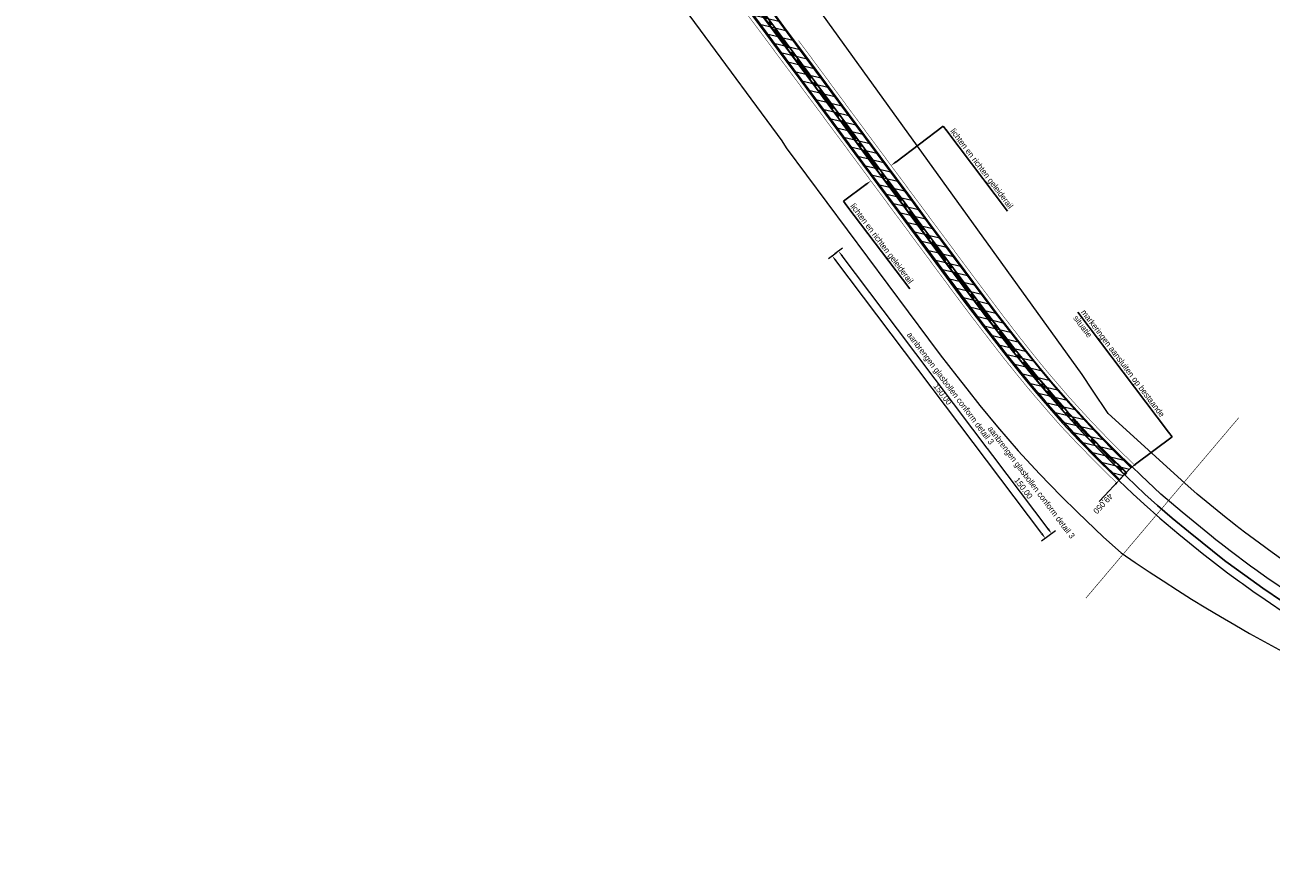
# Model space of a CAD drawing. Header units: metres. Extents: x 0 to 178216, y 0 to 407261.
# Tile 114 of 126: x 170382 to 170909, y 395876 to 396233. Entities that reach past the tile are written whole.
import ezdxf
from ezdxf import colors
from ezdxf.entities.mleader import LeaderData, LeaderLine
from ezdxf.math import Vec2, Vec3

# ---------------------------------------------------------------- set-up
doc = ezdxf.new("R2010")
doc.units = ezdxf.units.M
doc.header["$PDSIZE"] = 1
for name, pattern in [('AM-AS', [16, 10, -2, 2, -2]), ('PHANTOM', [63.5, 31.75, -6.35, 6.35, -6.35, 6.35, -6.35]), ('VW-3-3_STREEP', [6, 3, -3]), ('XX-HIDDEN', [4, 2, -2])]:
    doc.linetypes.add(name, pattern=pattern)
doc.layers.get('Defpoints').update_dxf_attribs({"lineweight": 18})
for name, color, linetype, lineweight in [('B-WE-VH-VERHARDING_KANTVERHARDING-G', 50, 'Continuous', 18), ('N-WE-VH-MATERIAALGRENS-G', 7, 'XX-HIDDEN', 18), ('N-WE-VH-VERHARDING_ASFALT-WEGVAK_5_49.050-51.040', 7, 'Continuous', 18), ('N-WE-VW-MARKERING_LANGS_STREEP_33-G', 7, 'VW-3-3_STREEP', 18), ('N-WE-VW-MARKERING_LANGS_STREEP_DOORGETROKKEN_3X015-G', 7, 'Continuous', 18), ('T-WE-BV-GELEIDECONSTRUCTIE_GELEIDERAIL-G', 30, 'BV-GELEIDERAIL', 35), ('X-XX-AL-TEKENBLAD-S', 7, 'Continuous', 18), ('X-XX-AL-TEKENBLAD-S_1', 7, 'Continuous', 18), ('X-XX-AL-TEKENBLAD-S_4', 7, 'Continuous', 18), ('X-XX-AL-TEKENBLAD-T25', 7, 'Continuous', 25), ('X-XX-AL-WERKGRENS-G_OVERZICHTSKAART', 7, 'XX-WERKGRENS', 18), ('X02-XX-AL-REFERENTIE-G', 7, 'Continuous', 18)]:
    doc.layers.add(name, color=color, linetype=linetype, lineweight=lineweight)
doc.layers.add('B-WE-VW-MARKERING-G', color=253, linetype='Continuous')
doc.layers.add('N-WE-AM-AS_WEG-G', color=10, linetype='AM-AS', lineweight=18, plot=False)
doc.layers.add('X-XX-AL-HULPLIJN-G', color=210, linetype='Continuous', lineweight=18, plot=False)
doc.layers.add('N-WE-VW-GLASBOLLEN-S', color=1, linetype='Continuous', lineweight=35, true_color=0xff0000)
doc.styles.add('Futurabook1-1000', font='LT.TTF', dxfattribs={"height": 2.5})
doc.styles.add('NLCS-ISO-M1000-T25', font='LT.TTF', dxfattribs={"height": 2.5})
doc.linetypes.add('BV-GELEIDERAIL', pattern='A,10,-3,[108,NLCS.SHX,S=1,R=0,X=0,Y=0],-3', length=16)
doc.linetypes.add('XX-WERKGRENS', pattern='A,0,[137,NLCS.SHX,S=0.1,R=0,X=-1.1,Y=-1.35],-6', length=6)
doc.dimstyles.new('NLCS-M1000-T25-PIJL_L3_H2', dxfattribs={"dimtxt": 2.5, "dimasz": 2.5, "dimexe": 2, "dimexo": 2, "dimgap": 0.7, "dimtad": 1, "dimdec": 3, "dimzin": 0, "dimdsep": 46, "dimtxsty": 'NLCS-ISO-M1000-T25', "dimcen": 0, "dimdle": 2, "dimclrd": 256, "dimclre": 256, "dimclrt": 256, "dimazin": 0, "dimtfac": 1, "dimtdec": 3, "dimtofl": 0, "dimtmove": 0, "dimatfit": 3, "dimfxl": 2, "dimfxlon": 1, "dimtfillclr": 256, "dimtolj": 1, "dimtzin": 0, "dimlwd": -1, "dimlwe": -1, "dimarcsym": 0})

# ---------------------------------------------------------------- blocks, each defined once
blk = doc.blocks.new('Glasbollen')
at = {"layer": 'N-WE-VW-GLASBOLLEN-S'}
for centre in [(0.28, 0.21), (-0.28, -0.21)]:
    blk.add_circle(centre, 0.2, dxfattribs=at)
at = {"layer": 'X-XX-AL-HULPLIJN-G', "flags": 128}
blk.add_lwpolyline([(0.46, 0.34), (0.28, 0.21), (0, 0), (-0.28, -0.21), (-0.46, -0.34)], dxfattribs=at)
blk = doc.blocks.new('*D258')
at = {"layer": 'Defpoints', "color": 0, "transparency": 16777216}
for p in [(170758.46, 396161.79), (170723.63, 396135.52), (170848.67, 396042.22)]:
    blk.add_point(p, dxfattribs=at)
at = {"layer": 'X-XX-AL-TEKENBLAD-S_1', "transparency": 16777216}
for p, q in [((170725.23, 396136.72), (170722.04, 396134.31)), ((170812.33, 396017.94), (170725.14, 396133.52)), ((170815.43, 396017.15), (170812.24, 396014.74))]:
    blk.add_line(p, q, dxfattribs=at)
for points in [[(170725.47, 396133.77), (170724.81, 396133.27), (170723.63, 396135.52)], [(170812.66, 396018.19), (170812, 396017.69), (170813.84, 396015.94)]]:
    blk.add_solid(points, dxfattribs=at)
at = {"layer": 'X-XX-AL-TEKENBLAD-S_1', "transparency": 16777216, "insert": (170772.03, 396078.22), "char_height": 2.5, "attachment_point": 5, "rotation": 307.0295, "style": 'NLCS-ISO-M1000-T25', "bg_fill": 3, "box_fill_scale": 1.1, "bg_fill_color": 256, "bg_fill_true_color": 13158600, "bg_fill_transparency": 0}
blk.add_mtext('\\A1;aanbrengen glasbollen conform detail 3\\P150.00', dxfattribs=at)
blk = doc.blocks.new('*D301')
at = {"layer": 'Defpoints', "color": 0, "transparency": 16777216}
for p in [(170758.46, 396161.79), (170726.31, 396137.53), (170848.67, 396042.22)]:
    blk.add_point(p, dxfattribs=at)
at = {"layer": 'X-XX-AL-TEKENBLAD-S_4', "transparency": 16777216}
for p, q in [((170727.9, 396138.74), (170724.71, 396136.33)), ((170815, 396019.95), (170727.81, 396135.54)), ((170818.11, 396019.16), (170814.91, 396016.75))]:
    blk.add_line(p, q, dxfattribs=at)
for points in [[(170728.14, 396135.79), (170727.48, 396135.29), (170726.31, 396137.53)], [(170815.34, 396020.21), (170814.67, 396019.7), (170816.51, 396017.96)]]:
    blk.add_solid(points, dxfattribs=at)
at = {"layer": 'X-XX-AL-TEKENBLAD-S_4', "transparency": 16777216, "insert": (170806.24, 396038.43), "char_height": 2.5, "attachment_point": 5, "rotation": 307.0295, "style": 'NLCS-ISO-M1000-T25'}
blk.add_mtext('\\A1;aanbrengen glasbollen conform detail 3\\P150.00', dxfattribs=at)

msp = doc.modelspace()

# ---------------------------------------------------------------- hatches: boundary and pattern name
at = {"layer": 'N-WE-VH-VERHARDING_ASFALT-WEGVAK_5_49.050-51.040', "transparency": 33554687}
h = msp.add_hatch(dxfattribs=at)
h.set_pattern_fill('ANSI31', color=256, angle=301.3482496)
h.paths.add_polyline_path([(169657.489, 397637.7914), (169651.1163, 397632.9981), (169664.502, 397614.977), (169675.044, 397600.846), (169686.27, 397585.797), (169706.592, 397558.613), (169725.994, 397532.331), (169734.685, 397520.702), (169760.317, 397486.404), (169765.994, 397478.79), (169789.373, 397447.436), (169794.496, 397440.572), (169818.575, 397408.311), (169843.528, 397374.831), (169854.292, 397360.414), (169857.598, 397355.986), (169868.506, 397341.375), (169869.172, 397340.484), (169891.022, 397311.132), (169914.057, 397280.25), (169917.114, 397276.15), (169943.689, 397240.644), (169973.902, 397200.147), (169985.149, 397185.072), (170000.539, 397164.414), (170011.728, 397149.395), (170033.693, 397119.965), (170040.908, 397110.297), (170066.884, 397075.556), (170093.546, 397039.849), (170096.02, 397036.536), (170131.344, 396989.248), (170137.52, 396980.961), (170153.345, 396959.727), (170157.848, 396953.684), (170181.384, 396922.119), (170183.231, 396919.649), (170201.115, 396895.739), (170213.126, 396879.571), (170228.114, 396859.395), (170254.837, 396823.407), (170260.959, 396815.146), (170272.821, 396799.142), (170288.318, 396778.232), (170314.529, 396742.939), (170332.307, 396718.953), (170346.881, 396699.289), (170368.741, 396669.887), (170391.878, 396638.634), (170398.371, 396629.878), (170417.542, 396604.03), (170447.929, 396563.157), (170451.499, 396558.347), (170476.06, 396525.258), (170506.711, 396483.948), (170511.11, 396478.019), (170532.59, 396449.07), (170533.611, 396447.697), (170545.325, 396431.95), (170570.704, 396397.746), (170576.631, 396389.759), (170609.847, 396344.891), (170630.261, 396317.393), (170643.135, 396300.052), (170664.163, 396271.7), (170674.932, 396257.18), (170689.84, 396237.117), (170703.589, 396218.613), (170710.301, 396209.583), (170733.207, 396178.717), (170749.444, 396156.796), (170751.537, 396153.97), (170765.565, 396135.056), (170771.855, 396126.536), (170779.818, 396115.825), (170785.478, 396108.354), (170786.846, 396106.549), (170797.208, 396093.201), (170802.805, 396086.235), (170805.898, 396082.437), (170810.129, 396077.377), (170810.279, 396077.202), (170815.649, 396070.984), (170821.102, 396064.741), (170828.022, 396057.417), (170836.156, 396049.096), (170841.919, 396043.388), (170844.984, 396040.451), (170845.278, 396040.768), (170847.287, 396042.935), (170847.641, 396043.317), (170848.115, 396043.828), (170850.118, 396045.988), (170850.401, 396046.294), (170845.842, 396050.679), (170838.525, 396058.015), (170832.349, 396064.433), (170825.75, 396071.625), (170822.456, 396075.252), (170816.329, 396082.404), (170816.059, 396082.719), (170812.346, 396087.103), (170809.206, 396090.969), (170802.14, 396099.856), (170795.684, 396108.215), (170794.209, 396110.167), (170783.581, 396124.23), (170772.608, 396139.015), (170764.156, 396150.389), (170755.863, 396161.576), (170754.035, 396164.041), (170730.455, 396195.85), (170714.603, 396217.314), (170703.166, 396232.629), (170696.293, 396241.89), (170673.222, 396272.974), (170667.171, 396281.156), (170662.585, 396287.319), (170661.29, 396289.059), (170659.185, 396291.888), (170638.025, 396320.451), (170636.727, 396322.197), (170604.228, 396365.895), (170577.047, 396402.457), (170571.951, 396409.312), (170571.334, 396410.146), (170541.721, 396450.113), (170541.105, 396450.944), (170517.504, 396482.769), (170515.189, 396485.891), (170477.525, 396536.479), (170457.834, 396563.064), (170424.295, 396608.344), (170407.425, 396631.07), (170398.279, 396643.391), (170376.104, 396673.264), (170371.329, 396679.764), (170338.637, 396723.672), (170335.728, 396727.579), (170333.885, 396730.038), (170327.283, 396739.085), (170307.541, 396765.717), (170289.904, 396789.695), (170287.283, 396793.047), (170286.451, 396794.169), (170279.235, 396803.901), (170269.599, 396816.894), (170265.299, 396822.693), (170231.021, 396868.928), (170219.532, 396884.323), (170207.586, 396900.33), (170189.642, 396924.406), (170182.711, 396933.706), (170163.004, 396960.216), (170159.827, 396964.468), (170159.791, 396964.516), (170145.506, 396983.636), (170113.921, 397025.908), (170099.945, 397044.63), (170076.806, 397075.625), (170046.871, 397115.669), (170040.087, 397124.735), (170019.223, 397152.616), (169990.859, 397190.828), (169980.305, 397204.906), (169968.217, 397221.032), (169942.765, 397255.136), (169922.4, 397282.431), (169920.463, 397285.037), (169903.745, 397307.533), (169886.271, 397330.877), (169874.814, 397346.248), (169860.708, 397365.192), (169851.638, 397377.373), (169838.173, 397395.407), (169819.64, 397420.227), (169800.899, 397445.361), (169795.52, 397452.576), (169777.198, 397477.168), (169770.953, 397485.551), (169749.353, 397514.39), (169741.103, 397525.49), (169715.066, 397560.518), (169709.999, 397567.338), (169690.331, 397593.701), (169688.874, 397595.653), (169681.448, 397605.613), (169667.481, 397624.345)])

# ---------------------------------------------------------------- linework, layer by layer
at = {"layer": 'B-WE-VH-VERHARDING_KANTVERHARDING-G', "ltscale": 0.2, "flags": 128}
for points in [[(170850.401, 396046.294), (170845.842, 396050.679), (170838.525, 396058.015), (170832.349, 396064.433), (170825.75, 396071.625), (170822.456, 396075.252), (170816.329, 396082.404), (170816.059, 396082.719), (170812.346, 396087.103), (170809.206, 396090.969), (170802.14, 396099.856), (170795.684, 396108.215), (170794.209, 396110.167), (170783.581, 396124.23), (170772.608, 396139.015), (170764.156, 396150.389), (170755.863, 396161.576), (170754.035, 396164.041), (170730.455, 396195.85), (170714.603, 396217.314), (170703.166, 396232.629), (170696.293, 396241.89)], [(170689.84, 396237.117), (170703.589, 396218.613), (170710.301, 396209.583), (170733.207, 396178.717), (170749.444, 396156.796), (170751.537, 396153.97), (170765.565, 396135.056), (170771.855, 396126.536), (170779.818, 396115.825), (170785.478, 396108.354), (170786.846, 396106.549), (170797.208, 396093.201), (170802.805, 396086.235), (170805.898, 396082.437), (170810.129, 396077.377), (170810.279, 396077.202), (170815.649, 396070.984), (170821.102, 396064.741), (170828.022, 396057.417), (170836.156, 396049.096), (170841.919, 396043.388), (170844.984, 396040.451)]]:
    msp.add_lwpolyline(points, dxfattribs=at)
at = {"layer": 'B-WE-VW-MARKERING-G'}
msp.add_polyline3d([(170692.615, 396239.169, 15.399), (170706.39, 396220.631, 15.35), (170726.223, 396193.805, 15.391), (170742.146, 396172.332, 15.304), (170752.186, 396158.838, 15.248), (170761.023, 396146.961, 15.199), (170773.987, 396129.472, 15.115), (170788.831, 396109.661, 15.034), (170799.926, 396095.325, 15.013), (170809.86, 396083.133, 14.941), (170812.955, 396079.502, 14.929), (170816.025, 396075.9, 14.917), (170821.888, 396069.296, 14.926), (170831.229, 396059.063, 14.857), (170839.245, 396050.866, 14.809), (170848.304, 396041.933, 14.779), (170856.019, 396034.693, 14.743), (170861.354, 396029.894, 14.737), (170867.562, 396024.553, 14.746), (170874.409, 396018.842, 14.734), (170880.2, 396014.124, 14.743), (170884.548, 396010.648, 14.749), (170885.482, 396009.926, 14.737), (170890.309, 396006.192, 14.676), (170898.253, 396000.297, 14.656), (170905.877, 395994.864, 14.644), (170914.166, 395989.271, 14.656)], dxfattribs=at)
at = {"layer": 'N-WE-AM-AS_WEG-G', "flags": 128}
msp.add_lwpolyline([(168939.6401, 398611.4933), (168942.6177, 398607.7856), (168951.2089, 398597.0186), (168955.6841, 398591.2424), (168964.9028, 398579.2537), (168970.3077, 398571.9727), (168970.7547, 398571.3707), (168992.5628, 398541.9649), (169013.9368, 398513.505), (169030.0687, 398491.7737), (169035.8327, 398484.01), (169055.892, 398457.308), (169070.403, 398437.9203), (169085.1678, 398417.7962), (169089.6818, 398411.4843), (169090.4557, 398410.4022), (169103.4219, 398391.6016), (169109.5286, 398382.7071), (169117.1753, 398371.3707), (169124.0606, 398360.8456), (169129.5924, 398352.0315), (169144.5444, 398327.888), (169144.9513, 398327.2314), (169153.6933, 398313.5236), (169159.8893, 398304.0666), (169167.1699, 398292.9462), (169170.3077, 398288.312), (169176.5493, 398279.18), (169183.7552, 398268.7216), (169188.7826, 398261.6618), (169194.9916, 398252.8212), (169200.5595, 398245.1012), (169203.2914, 398241.3127), (169209.3702, 398232.9977), (169220.0295, 398218.5999), (169246.4552, 398183.1745), (169260.1414, 398164.7731), (169272.2782, 398148.4544), (169302.2094, 398108.3082), (169319.8318, 398084.5646), (169327.4704, 398074.2721), (169352.6601, 398040.4665), (169379.5869, 398004.3668), (169385.0111, 397997.0945), (169409.0273, 397964.8233), (169433.1494, 397932.4481), (169439.3067, 397924.1557), (169458.0972, 397898.8504), (169483.84, 397864.3847), (169499.0392, 397843.9704), (169515.5122, 397821.8454), (169549.3371, 397776.4485), (169557.2133, 397765.8673), (169558.7803, 397763.7612), (169586.2063, 397726.9052), (169618.4872, 397683.5584), (169620.0413, 397681.4703), (169649.5942, 397641.7794), (169678.2772, 397603.2533), (169681.3013, 397599.1903), (169710.3772, 397560.1534), (169734.902, 397527.2617), (169737.9707, 397523.1541), (169762.3886, 397490.4772), (169762.7499, 397489.9928), (169788.8931, 397454.9375), (169797.7653, 397443.0152), (169815.8193, 397418.7563), (169838.414, 397388.4476), (169857.5309, 397362.8268), (169860.7929, 397358.4548), (169872.8067, 397342.3711), (169885.3057, 397325.6541), (169910.1599, 397292.3378), (169917.3362, 397282.6983), (169939.325, 397253.1616), (169965.3568, 397218.2859), (169977.1148, 397202.536), (169988.5898, 397187.165), (170014.7268, 397152.196), (170036.9519, 397122.3957), (170041.984, 397115.6477), (170071.9187, 397075.5801), (170096.7868, 397042.27), (170101.3349, 397036.1787), (170133.1201, 396993.5095), (170156.5668, 396962.0909), (170161.0949, 396956.0229), (170186.4618, 396922.049), (170192.0538, 396914.559), (170204.4603, 396897.9473), (170216.3308, 396881.9486), (170276.0118, 396801.5096), (170300.7308, 396768.1916), (170335.5197, 396721.3468), (170340.5776, 396714.5368), (170382.1518, 396658.4476), (170395.0936, 396641.0238), (170416.7896, 396611.8148), (170447.3407, 396570.6697), (170454.7108, 396560.7366), (170479.1538, 396527.7946), (170506.874, 396490.3943), (170514.2988, 396480.3866), (170535.2538, 396452.1426), (170543.5346, 396440.9989), (170570.1207, 396405.1988), (170573.8919, 396400.1135), (170609.9237, 396351.5297), (170633.5045, 396319.803), (170642.2607, 396308.0217), (170674.8658, 396264.0356), (170693.0846, 396239.5179), (170706.86, 396220.9793), (170726.6932, 396194.1531), (170742.6156, 396172.6808), (170752.6553, 396159.1872), (170761.4927, 396147.3098), (170774.4561, 396129.8216), (170789.2964, 396110.0154), (170800.3841, 396095.6888), (170810.3094, 396083.5076), (170813.4002, 396079.8815), (170816.4664, 396076.284), (170822.3228, 396069.6874), (170831.6543, 396059.4648), (170839.6595, 396051.2788), (170847.6849, 396043.3642)], dxfattribs=at)
at = {"layer": 'N-WE-VH-MATERIAALGRENS-G', "flags": 128}
msp.add_lwpolyline([(170844.984, 396040.451), (170850.401, 396046.294)], dxfattribs=at)
at = {"layer": 'N-WE-VW-MARKERING_LANGS_STREEP_33-G', "const_width": 0.15, "flags": 128}
for points in [[(168942.4275, 398613.7318), (168945.4086, 398610.0197), (168954.0193, 398599.2284), (168958.5141, 398593.4268), (168967.7552, 398581.4089), (168973.1782, 398574.1036), (168973.6249, 398573.502), (168995.4279, 398544.1031), (169016.8013, 398515.6439), (169032.9392, 398493.9046), (169038.6971, 398486.1492), (169058.7522, 398459.4527), (169073.2753, 398440.0488), (169088.063, 398419.8935), (169092.5897, 398413.5639), (169093.3813, 398412.4571), (169106.367, 398393.6282), (169112.4842, 398384.7185), (169120.1532, 398373.3489), (169127.0707, 398362.7746), (169132.6262, 398353.9229), (169147.5837, 398329.7703), (169147.9779, 398329.1342), (169156.6957, 398315.4644), (169162.8797, 398306.0258), (169170.1458, 398294.9276), (169173.2636, 398290.3229), (169179.497, 398281.2028), (169186.6833, 398270.7728), (169191.7015, 398263.726), (169197.9043, 398254.8943), (169203.459, 398247.1924), (169206.1843, 398243.4132), (169212.2499, 398235.1162), (169222.899, 398220.7323), (169249.3222, 398185.31), (169263.01, 398166.9067), (169275.1456, 398150.5895), (169305.0778, 398110.4419), (169322.7025, 398086.6953), (169330.3392, 398076.4054), (169355.5268, 398042.6026), (169382.4526, 398006.5042), (169387.8779, 397999.2304), (169411.8953, 397966.9576), (169436.0179, 397934.5817), (169442.1769, 397926.287), (169460.9644, 397900.9857), (169486.7058, 397866.5219), (169501.9067, 397846.1053), (169518.3797, 397823.9803), (169552.2038, 397778.5845), (169560.081, 397768.0019), (169561.6485, 397765.8953), (169589.0744, 397729.0395), (169621.3545, 397685.6937), (169622.9092, 397683.6047), (169652.4617, 397643.9144), (169681.1448, 397605.3883), (169684.1691, 397601.3248), (169713.2443, 397562.289), (169737.768, 397529.3986), (169740.8347, 397525.2938), (169765.2524, 397492.6171), (169765.6156, 397492.1302), (169791.76, 397457.0732), (169800.6333, 397445.1495), (169818.6872, 397420.8906), (169841.2802, 397390.5844), (169860.3962, 397364.9648), (169863.6582, 397360.5927), (169875.6709, 397344.5105), (169888.17, 397327.7933), (169913.0254, 397294.4755), (169920.2038, 397284.8332), (169942.1913, 397255.2982), (169968.2217, 397220.4243), (169979.9795, 397204.6746), (169991.4545, 397189.3036), (170017.5914, 397154.3348), (170039.8177, 397124.533), (170044.8499, 397117.7848), (170074.7826, 397077.7198), (170099.6515, 397044.4087), (170104.2007, 397038.316), (170135.9871, 396995.6451), (170159.432, 396964.229), (170163.9601, 396958.1609), (170189.3263, 396924.1879), (170194.9184, 396916.6977), (170207.3279, 396900.082), (170219.2018, 396884.0788), (170278.8829, 396803.6397), (170303.6019, 396770.3217), (170338.3898, 396723.4782), (170343.4476, 396716.6684), (170385.0228, 396660.5778), (170397.9636, 396643.1555), (170419.6595, 396613.9466), (170450.211, 396572.801), (170457.5818, 396562.8668), (170482.0248, 396529.9249), (170509.7461, 396492.5231), (170517.1699, 396482.5167), (170538.1249, 396454.2727), (170546.404, 396443.1312), (170572.9908, 396407.3302), (170576.7634, 396402.243), (170612.7941, 396353.6608), (170636.3738, 396321.9355), (170645.1314, 396310.1524), (170677.7365, 396266.1662), (170695.954, 396241.6502), (170709.7321, 396223.1081), (170729.5663, 396196.2805), (170745.4855, 396174.8126), (170755.5235, 396161.3212), (170764.3627, 396149.4413), (170777.3226, 396131.9579), (170792.1407, 396112.1814), (170803.1839, 396097.9123), (170813.0559, 396085.7965), (170816.1209, 396082.2006), (170819.1638, 396078.6304), (170824.9798, 396072.0794), (170834.2532, 396061.9204), (170842.1929, 396053.8015), (170850.1952, 396045.9096)], [(168936.8527, 398609.2548), (168939.8268, 398605.5515), (168948.3985, 398594.8088), (168952.8541, 398589.0581), (168962.0503, 398577.0985), (168967.4372, 398569.8418), (168967.8844, 398569.2395), (168989.6978, 398539.8267), (169011.0722, 398511.3661), (169027.1982, 398489.6428), (169032.9683, 398481.8709), (169053.0318, 398455.1632), (169067.5307, 398435.7918), (169082.2725, 398415.6989), (169086.774, 398409.4047), (169087.5301, 398408.3474), (169100.4768, 398389.575), (169106.5731, 398380.6958), (169114.1974, 398369.3925), (169121.0504, 398358.9167), (169126.5587, 398350.1401), (169141.505, 398326.0057), (169141.9246, 398325.3286), (169150.6909, 398311.5828), (169156.899, 398302.1074), (169164.1941, 398290.9648), (169167.3518, 398286.3012), (169173.6017, 398277.1572), (169180.827, 398266.6705), (169185.8638, 398259.5975), (169192.079, 398250.7482), (169197.6599, 398243.01), (169200.3985, 398239.2123), (169206.4906, 398230.8791), (169217.1601, 398216.4675), (169243.5881, 398181.0389), (169257.2728, 398162.6396), (169269.4108, 398146.3192), (169299.341, 398106.1744), (169316.961, 398082.434), (169324.6017, 398072.1388), (169349.7934, 398038.3305), (169376.7213, 398002.2293), (169382.1443, 397994.9586), (169406.1593, 397962.6889), (169430.2809, 397930.3145), (169436.4364, 397922.0245), (169455.2299, 397896.7151), (169480.9741, 397862.2476), (169496.1717, 397841.8354), (169512.6447, 397819.7104), (169546.4704, 397774.3125), (169554.3455, 397763.7327), (169555.9122, 397761.6271), (169583.3383, 397724.771), (169615.6199, 397681.4231), (169617.1734, 397679.3358), (169646.7268, 397639.6443), (169675.4097, 397601.1184), (169678.4334, 397597.0558), (169707.5101, 397558.0179), (169732.036, 397525.1247), (169735.1066, 397521.0145), (169759.5248, 397488.3372), (169759.8843, 397487.8553), (169786.0262, 397452.8017), (169794.8973, 397440.881), (169812.9514, 397416.6219), (169835.5478, 397386.3109), (169854.6656, 397360.6889), (169857.9275, 397356.317), (169869.9425, 397340.2317), (169882.4414, 397323.5148), (169907.2944, 397290.2001), (169914.4687, 397280.5635), (169936.4588, 397251.025), (169962.4919, 397216.1475), (169974.25, 397200.3973), (169985.725, 397185.0263), (170011.8621, 397150.0572), (170034.0862, 397120.2584), (170039.1181, 397113.5106), (170069.0547, 397073.4404), (170093.9221, 397040.1313), (170098.4692, 397034.0415), (170130.2532, 396991.3738), (170153.7017, 396959.9527), (170158.2296, 396953.8848), (170183.5972, 396919.9101), (170189.1891, 396912.4202), (170201.5926, 396895.8126), (170213.4598, 396879.8184), (170273.1407, 396799.3794), (170297.8597, 396766.0615), (170332.6495, 396719.2153), (170337.7077, 396712.4052), (170379.2808, 396656.3173), (170392.2237, 396638.8921), (170413.9197, 396609.6831), (170444.4704, 396568.5385), (170451.8398, 396558.6064), (170476.2828, 396525.6643), (170504.0019, 396488.2656), (170511.4277, 396478.2565), (170532.3827, 396450.0124), (170540.6651, 396438.8666), (170567.2505, 396403.0673), (170571.0203, 396397.9839), (170607.0533, 396349.3986), (170630.6352, 396317.6704), (170639.3901, 396305.8909), (170671.995, 396261.9051), (170690.2151, 396237.3856), (170703.9879, 396218.8506), (170723.82, 396192.0258), (170739.7457, 396170.5491), (170749.7871, 396157.0532), (170758.6226, 396145.1783), (170771.5896, 396127.6853), (170786.4522, 396107.8494), (170797.5844, 396093.4654), (170807.563, 396081.2186), (170810.6795, 396077.5624), (170813.769, 396073.9375), (170819.6658, 396067.2955), (170829.0553, 396057.0092), (170837.1262, 396048.7561), (170845.1747, 396040.8188)]]:
    msp.add_lwpolyline(points, dxfattribs=at)
at = {"layer": 'N-WE-VW-MARKERING_LANGS_STREEP_DOORGETROKKEN_3X015-G', "const_width": 0.15, "flags": 128}
for points in [[(170692.623, 396239.175), (170706.398, 396220.637), (170726.231, 396193.811), (170742.154, 396172.338), (170752.194, 396158.844), (170761.031, 396146.967), (170773.995, 396129.478), (170788.839, 396109.6671), (170799.9338, 396095.3312), (170809.8677, 396083.1394), (170812.9626, 396079.5085), (170816.0325, 396075.9066), (170821.8954, 396069.3027), (170831.2363, 396059.0699), (170839.2521, 396050.8731), (170847.2812, 396042.9548)], [(170693.5461, 396239.8609), (170707.3219, 396221.3217), (170727.1553, 396194.4953), (170743.0772, 396173.0237), (170753.1167, 396159.5304), (170761.9543, 396147.6526), (170774.9171, 396130.1652), (170789.7539, 396110.3638), (170800.8345, 396096.0465), (170810.7512, 396083.8757), (170813.8378, 396080.2545), (170816.9002, 396076.6614), (170822.7501, 396070.0721), (170832.0723, 396059.8598), (170840.067, 396051.6845), (170848.0887, 396043.7736)]]:
    msp.add_lwpolyline(points, dxfattribs=at)
at = {"layer": 'T-WE-BV-GELEIDECONSTRUCTIE_GELEIDERAIL-G', "const_width": 0.2, "flags": 128}
for points in [[(170391.0241, 396637.539), (170397.2686, 396629.0605), (170416.4402, 396603.2118), (170446.8276, 396562.3382), (170450.397, 396557.5291), (170474.958, 396524.44), (170505.6089, 396483.1302), (170510.0078, 396477.2013), (170531.4883, 396448.2516), (170532.5097, 396446.8781), (170544.2234, 396431.1316), (170569.6019, 396396.9282), (170575.5284, 396388.9418), (170608.7445, 396344.0737), (170629.1591, 396316.575), (170642.0331, 396299.2339), (170663.0607, 396270.8825), (170673.8297, 396256.3625), (170688.7384, 396236.2985), (170702.4874, 396217.7945), (170709.1996, 396208.7643), (170732.1049, 396177.8991), (170748.3412, 396155.9791), (170750.4341, 396153.1532), (170764.4618, 396134.2397), (170770.7523, 396125.719), (170778.7203, 396115.0012), (170784.3841, 396107.5253), (170785.7571, 396105.7137), (170796.131, 396092.3504), (170801.738, 396085.3719), (170804.8395, 396081.5635), (170809.0816, 396076.4902), (170809.2387, 396076.3069), (170814.6129, 396070.0841), (170820.086, 396063.818), (170827.0325, 396056.466), (170835.1824, 396048.1287), (170840.9613, 396042.405), (170844.0345, 396039.4601)], [(170851.3524, 396047.2831), (170846.8036, 396051.6582), (170839.5054, 396058.9755), (170833.3492, 396065.3729), (170826.7636, 396072.5503), (170823.4853, 396076.16), (170817.3712, 396083.2969), (170817.1036, 396083.6091), (170813.4024, 396087.9792), (170810.2758, 396091.8287), (170803.2202, 396100.7025), (170796.7746, 396109.0481), (170795.3039, 396110.9944), (170784.6795, 396125.0527), (170773.71, 396139.8329), (170765.258, 396151.2069), (170756.9655, 396162.3933), (170755.1373, 396164.8585), (170731.5582, 396196.6663), (170715.7048, 396218.1322), (170709.3354, 396226.6614)]]:
    msp.add_lwpolyline(points, dxfattribs=at)
at = {"layer": 'X-XX-AL-HULPLIJN-G', "flags": 128}
for points in [[(170689.84, 396237.117), (170703.589, 396218.613), (170710.301, 396209.583), (170733.207, 396178.717), (170749.444, 396156.796), (170751.537, 396153.97), (170765.565, 396135.056), (170771.855, 396126.536), (170779.818, 396115.825), (170785.478, 396108.354), (170786.846, 396106.549), (170797.208, 396093.201), (170802.805, 396086.235), (170805.898, 396082.437), (170810.129, 396077.377), (170810.279, 396077.202), (170815.649, 396070.984), (170821.102, 396064.741), (170828.022, 396057.417), (170836.156, 396049.096), (170841.919, 396043.388), (170844.984, 396040.451), (170845.278, 396040.768), (170847.287, 396042.935), (170847.641, 396043.317), (170848.115, 396043.828), (170850.118, 396045.988), (170850.401, 396046.294), (170845.842, 396050.679), (170838.525, 396058.015), (170832.349, 396064.433), (170825.75, 396071.625), (170822.456, 396075.252), (170816.329, 396082.404), (170816.059, 396082.719), (170812.346, 396087.103), (170809.206, 396090.969), (170802.14, 396099.856), (170795.684, 396108.215), (170794.209, 396110.167), (170783.581, 396124.23), (170772.608, 396139.015), (170764.156, 396150.389), (170755.863, 396161.576), (170754.035, 396164.041), (170730.455, 396195.85), (170714.603, 396217.314), (170703.166, 396232.629), (170696.293, 396241.89)], [(170695.8938, 396241.6055), (170709.6718, 396223.0635), (170729.506, 396196.2358), (170745.4253, 396174.7678), (170755.4634, 396161.2765), (170764.3025, 396149.3966), (170777.2624, 396131.9131), (170792.081, 396112.136), (170803.1252, 396097.8657), (170812.9982, 396085.7485), (170816.0639, 396082.1519), (170819.1072, 396078.5812), (170824.9241, 396072.0292), (170834.1987, 396061.8689), (170842.1397, 396053.7486), (170850.1426, 396045.8562)], [(170696.0142, 396241.6949), (170709.7923, 396223.1528), (170729.6266, 396196.3251), (170745.5457, 396174.8573), (170755.5837, 396161.366), (170764.423, 396149.486), (170777.3827, 396132.0027), (170792.2004, 396112.2269), (170803.2427, 396097.959), (170813.1135, 396085.8445), (170816.178, 396082.2492), (170819.2204, 396078.6797), (170825.0356, 396072.1295), (170834.3077, 396061.9719), (170842.246, 396053.8544), (170850.2479, 396045.963)], [(170690.1549, 396237.3409), (170703.9276, 396218.8059), (170723.7597, 396191.9811), (170739.6855, 396170.5044), (170749.727, 396157.0084), (170758.5623, 396145.1336), (170771.5294, 396127.6404), (170786.3925, 396107.804), (170797.5256, 396093.4187), (170807.5054, 396081.1706), (170810.6224, 396077.5137), (170813.7124, 396073.8883), (170819.61, 396067.2453), (170829.0008, 396056.9577), (170837.0731, 396048.7032), (170845.122, 396040.7654)], [(170690.2753, 396237.4304), (170704.0481, 396218.8952), (170723.8803, 396192.0704), (170739.8059, 396170.5938), (170749.8473, 396157.0979), (170758.6828, 396145.223), (170771.6497, 396127.7301), (170786.5118, 396107.8949), (170797.6431, 396093.512), (170807.6206, 396081.2666), (170810.7366, 396077.611), (170813.8256, 396073.9867), (170819.7215, 396067.3456), (170829.1099, 396057.0607), (170837.1794, 396048.809), (170845.2273, 396040.8722)], [(170692.5628, 396239.1302), (170706.3378, 396220.5923), (170726.1708, 396193.7663), (170742.0938, 396172.2932), (170752.1339, 396158.7992), (170760.9708, 396146.9222), (170773.9349, 396129.4332), (170788.7793, 396109.6216), (170799.8751, 396095.2846), (170809.8101, 396083.0914), (170812.9055, 396079.4598), (170815.976, 396075.8573), (170821.8397, 396069.2525), (170831.1817, 396059.0184), (170839.1989, 396050.8201), (170847.2285, 396042.9014)], [(170692.6832, 396239.2197), (170706.4583, 396220.6816), (170726.2913, 396193.8556), (170742.2142, 396172.3827), (170752.2542, 396158.8887), (170761.0912, 396147.0117), (170774.0552, 396129.5228), (170788.8986, 396109.7125), (170799.9926, 396095.3779), (170809.9253, 396083.1874), (170813.0197, 396079.5571), (170816.0891, 396075.9558), (170821.9512, 396069.3529), (170831.2908, 396059.1214), (170839.3052, 396050.926), (170847.3339, 396043.0082)], [(170693.4859, 396239.8161), (170707.2617, 396221.2771), (170727.095, 396194.4506), (170743.017, 396172.979), (170753.0565, 396159.4857), (170761.8941, 396147.6079), (170774.857, 396130.1204), (170789.6942, 396110.3184), (170800.7757, 396095.9998), (170810.6935, 396083.8277), (170813.7807, 396080.2058), (170816.8437, 396076.6121), (170822.6944, 396070.0219), (170832.0178, 396059.8083), (170840.0139, 396051.6316), (170848.036, 396043.7202)], [(170693.6063, 396239.9056), (170707.3822, 396221.3664), (170727.2155, 396194.5399), (170743.1374, 396173.0684), (170753.1768, 396159.5752), (170762.0145, 396147.6973), (170774.9772, 396130.21), (170789.8136, 396110.4093), (170800.8932, 396096.0931), (170810.8088, 396083.9237), (170813.8949, 396080.3031), (170816.9568, 396076.7106), (170822.8059, 396070.1223), (170832.1268, 396059.9113), (170840.1202, 396051.7375), (170848.1414, 396043.827)], [(170917.549, 395992.473), (170907.628, 395999.257), (170902.486, 396002.94), (170900.733, 396004.195), (170892.032, 396010.626), (170888.291, 396013.557), (170885.964, 396015.38), (170884.129, 396016.838), (170871.717, 396026.96), (170862.79, 396034.69), (170854.193, 396042.646), (170850.401, 396046.294), (170850.118, 396045.988), (170848.115, 396043.828), (170847.641, 396043.317), (170847.287, 396042.935), (170845.278, 396040.768), (170844.984, 396040.451), (170850.876, 396034.804), (170855.631, 396030.425), (170862.354, 396024.453), (170870.304, 396017.646), (170880.902, 396009.117), (170883.379, 396007.208), (170890.983, 396001.35), (170895.984, 395997.706), (170897.229, 395996.803), (170901.725, 395993.54), (170906.902, 395990.017), (170916.367, 395983.618)]]:
    msp.add_lwpolyline(points, dxfattribs=at)
at = {"layer": 'X-XX-AL-WERKGRENS-G_OVERZICHTSKAART', "flags": 128}
msp.add_lwpolyline([(170845.929, 396009.8122, 0.07947062), (171050.7626, 395911.8374), (171058.3256, 395909.7674), (171059.9671, 395909.3292), (171063.8705, 395908.2881), (171073.7389, 395905.8577), (171085.9927, 395903.1043), (171086.4738, 395902.996), (171097.3763, 395900.6243), (171105.694, 395898.8416), (171111.0764, 395897.7977), (171115.2248, 395897.0529), (171119.8206, 395896.3161), (171123.6878, 395895.7263), (171146.4165, 395892.937, 0.58287359), (171199.4764, 395889.9688), (171235.8206, 395892.3151), (171234.9708, 395907.6899), (171234.1771, 395922.0387), (171200.1801, 395921.8391, 0.54283177), (171149.0266, 395924.3523), (171119.6121, 395926.7442), (171113.0672, 395927.2917), (171108.9016, 395927.807), (171106.0271, 395928.1308), (171102.036, 395928.7281), (171096.7673, 395929.6609), (171092.6576, 395930.3879), (171091.5877, 395930.6054), (171090.2276, 395930.8813), (171083.0023, 395932.4543), (171073.6831, 395934.6839), (171067.2297, 395936.3906), (171067.0691, 395936.4332), (171063.7698, 395937.3058), (171048.6114, 395941.6689), (171038.1963, 395945.0039), (171034.1861, 395946.3925), (171022.6816, 395950.3759), (171013.3533, 395953.979), (171002.2097, 395958.5076), (170990.8037, 395963.4466), (170984.6531, 395966.2772), (170976.1237, 395970.4172), (170973.717, 395971.5851), (170965.2482, 395975.9305), (170957.9742, 395979.8401), (170947.2114, 395985.9048), (170939.7411, 395990.3345), (170930.4444, 395996.0915), (170923.0683, 396000.8133), (170913.3624, 396007.4502), (170908.309, 396011.0697), (170906.6158, 396012.2819), (170898.0888, 396018.5843), (170894.4583, 396021.4287), (170892.158, 396023.2308), (170890.3997, 396024.6279), (170878.1514, 396034.6164), (170872.945, 396039.284), (170840.419, 396068.789), (170833.851, 396078.628), (170829.366, 396085.352), (170677.528, 396296.028), (170652.697, 396325.745), (170638.68, 396343.019), (170631.904, 396351.232), (170618.831, 396368.227), (170617.575, 396369.86), (170612.246, 396376.788), (170518.063, 396503.714), (170396.748, 396664.094), (170330.558, 396760.159), (170315.279, 396783.455), (170050.7, 397140.165), (170010.574, 397197.43), (169993.26, 397221.891), (169522.664, 397864.685), (169513.728, 397876.77), (169509.283, 397882.101), (169491.948, 397902.063), (169477.803, 397919.054), (169458.434, 397943.871), (169451.393, 397953.273), (169419.215, 397996.37), (169383.417, 398044.181), (169323.53, 398124.2), (169264.616, 398203.419), (169264.021, 398204.22), (169203.831, 398284.306), (169200.514, 398290.913), (169199.099, 398298.603), (169198.703, 398306.535), (169199.821, 398311.376), (169200.969, 398316.071), (169194.649, 398323.135), (169193.786, 398324.1), (169184.841, 398335.158), (169175.656, 398345.967), (169152.933, 398374.617), (169030.943, 398532.593), (168952.9012, 398634.7167), (168913.2991, 398604.4532), (168973.2333, 398524.4257), (169032.9811, 398444.3014), (169061.3538, 398406.0826), (169075.0924, 398386.7787), (169091.8094, 398362.4109), (169105.1154, 398346.3866), (169124.0275, 398321.5986), (169138.9912, 398299.5695), (169154.0947, 398278.3406), (169176.8968, 398244.9219), (169188.3708, 398227.9875), (169209.9805, 398193.4748), (169243.6256, 398143.9539), (169276.4101, 398100.1586), (169336.0205, 398019.6908), (169395.768, 397939.7478), (169450.3658, 397866.0851), (169510.1129, 397786.1369), (169569.8394, 397705.8944), (169629.2494, 397626.1184), (169688.9121, 397545.9823), (169748.7564, 397465.8333), (169808.5666, 397385.877), (169906.0693, 397255.0618), (169927.9871, 397225.6539), (169987.8108, 397145.6437), (170047.4922, 397065.5289), (170107.0768, 396985.4828), (170166.7634, 396905.4202), (170205.5955, 396853.2685), (170265.4906, 396772.9731), (170278.2042, 396755.8209), (170337.1366, 396676.8598), (170404.9549, 396584.9606), (170464.9114, 396504.7773), (170524.4852, 396424.4565), (170584.1488, 396344.1779), (170606.937, 396313.4791), (170608.3059, 396311.6347), (170667.6985, 396231.0967), (170702.3396, 396184.2191), (170704.1604, 396181.2584), (170764.3612, 396100.3044), (170769.3025, 396093.632), (170776.3529, 396084.5501), (170780.5561, 396079.176), (170786.106, 396072.1787), (170793.6534, 396063.0899), (170802.3069, 396053.052), (170811.3855, 396043.2478), (170820.5933, 396033.8131), (170827.4801, 396027.0329), (170838.4499, 396016.5009)], format="xyb", close=True, dxfattribs=at)

# ---------------------------------------------------------------- block references
at = {"layer": 'X-XX-AL-TEKENBLAD-S'}
for p, rotation in [((170752.6711, 396159.166), 1.869251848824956), ((170758.6405, 396151.1431), 1.869251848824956), ((170764.6023, 396143.1147), 1.766695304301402), ((170770.5573, 396135.0811), 1.766695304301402), ((170776.5266, 396127.0582), 2.061926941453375), ((170782.5229, 396119.0554), 2.061926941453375), ((170788.5192, 396111.0527), 2.061926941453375), ((170794.6236, 396103.1322), 2.955626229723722), ((170800.7555, 396095.2331), 4.391444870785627), ((170807.0722, 396087.4806), 4.391444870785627), ((170813.4718, 396079.7974), 5.659511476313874), ((170820.0406, 396072.2581), 6.816932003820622), ((170826.7471, 396064.8406), 7.60921349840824), ((170833.5569, 396057.5193), 9.578797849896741), ((170840.5649, 396050.3859), 10.61656949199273), ((170847.6849, 396043.3642), 10.61656949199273)]:
    msp.add_blockref('Glasbollen', p, dxfattribs=dict(at, rotation=rotation))

# ---------------------------------------------------------------- next in the draw order: leaders
at = {"layer": 'X-XX-AL-TEKENBLAD-T25'}
ml = msp.add_multileader_mtext('Standard', dxfattribs=at)
ml.set_content('\\pxi-3,l3,t3;lichten en richten geleiderail', color=256, style='Futurabook1-1000')
ml.set_leader_properties(color=256, linetype='ByLayer', lineweight=-1)
ml.build(insert=Vec2(0, 0))
ml.multileader.update_dxf_attribs({"text_left_attachment_type": 5, "text_right_attachment_type": 5, "dogleg_length": 2.5, "arrow_head_size": 2.5})
ctx = ml.context
ctx.base_point, ctx.char_height, ctx.arrow_head_size, ctx.landing_gap_size, ctx.plane_origin, ctx.plane_x_axis, ctx.plane_y_axis = Vec3(170729.8504, 396156.6958), 2.5, 2.5, 0.9, Vec3(170700.2965, 396195.6893), Vec3(0.60341557, -0.79742689), Vec3(0.79742689, 0.60341557)
ctx.left_attachment, ctx.right_attachment = 5, 5
notes = []
notes.append((ctx, [(1, (1, 1, 0), (170728.3419, 396158.6894), (0.60341557, -0.79742689), 2.5, [(0, [(170739.9126, 396167.2106)], 0, [])])]))
ctx.mtext.insert, ctx.mtext.text_direction, ctx.mtext.rotation, ctx.mtext.width, ctx.mtext.defined_height, ctx.mtext.flow_direction = Vec3(170733.1366, 396158.0538), Vec3(0.60341557, -0.79742689), 5.36016642, 42.756105, 14.046, 5
ctx.mtext.has_bg_fill, ctx.mtext.bg_color, ctx.mtext.bg_scale_factor, ctx.mtext.bg_transparency, ctx.mtext.use_window_bg_color = 1, -1027028792, 1.5, 0, 1
for ctx, leaders in notes:
    for number, flags, end, landing, length, lines in leaders:
        leader = LeaderData()
        leader.index, (leader.has_last_leader_line, leader.has_dogleg_vector, leader.attachment_direction) = number, flags
        leader.last_leader_point, leader.dogleg_vector, leader.dogleg_length = Vec3(end), Vec3(landing), length
        for number, points, colour, breaks in lines:
            line = LeaderLine()
            line.index, line.vertices, line.color, line.breaks = number, Vec3.list(points), colors.encode_raw_color(colour), breaks
            leader.lines.append(line)
        ctx.leaders.append(leader)

# ---------------------------------------------------------------- next in the draw order: leaders
ml = msp.add_multileader_mtext('Standard', dxfattribs=at)
ml.set_content('\\pxi-3,l3,t3;lichten en richten geleiderail', color=256, style='Futurabook1-1000')
ml.set_leader_properties(color=256, linetype='ByLayer', lineweight=-1)
ml.build(insert=Vec2(0, 0))
ml.multileader.update_dxf_attribs({"text_left_attachment_type": 5, "text_right_attachment_type": 5, "dogleg_length": 2.5, "arrow_head_size": 2.5})
ctx = ml.context
ctx.base_point, ctx.char_height, ctx.arrow_head_size, ctx.landing_gap_size, ctx.plane_origin, ctx.plane_x_axis, ctx.plane_y_axis = Vec3(170772.133, 396188.4133), 2.5, 2.5, 0.9, Vec3(170708.8891, 396202.2101), Vec3(0.60341557, -0.79742689), Vec3(0.79742689, 0.60341557)
ctx.left_attachment, ctx.right_attachment = 5, 5
notes = []
notes.append((ctx, [(1, (1, 1, 0), (170770.6245, 396190.4069), (0.60341557, -0.79742689), 2.5, [(0, [(170748.5053, 396173.7313)], 0, [])])]))
ctx.mtext.insert, ctx.mtext.text_direction, ctx.mtext.rotation, ctx.mtext.width, ctx.mtext.defined_height, ctx.mtext.flow_direction = Vec3(170775.4192, 396189.7713), Vec3(0.60341557, -0.79742689), 5.36016642, 41.220434, 12.4999, 5
ctx.mtext.has_bg_fill, ctx.mtext.bg_color, ctx.mtext.bg_scale_factor, ctx.mtext.bg_transparency, ctx.mtext.use_window_bg_color = 1, -1027028792, 1.5, 0, 1
for ctx, leaders in notes:
    for number, flags, end, landing, length, lines in leaders:
        leader = LeaderData()
        leader.index, (leader.has_last_leader_line, leader.has_dogleg_vector, leader.attachment_direction) = number, flags
        leader.last_leader_point, leader.dogleg_vector, leader.dogleg_length = Vec3(end), Vec3(landing), length
        for number, points, colour, breaks in lines:
            line = LeaderLine()
            line.index, line.vertices, line.color, line.breaks = number, Vec3.list(points), colors.encode_raw_color(colour), breaks
            leader.lines.append(line)
        ctx.leaders.append(leader)

# ---------------------------------------------------------------- next in the draw order: dimensions: what is measured, and where the dimension line sits
at = {"layer": 'X-XX-AL-TEKENBLAD-S_1'}
dim = msp.add_linear_dim(base=(170723.6326, 396135.5178), p1=(170848.6664, 396042.2162), p2=(170758.4627, 396161.7923), angle=127.029529, text='aanbrengen glasbollen conform detail 3\\P150.00', dimstyle='NLCS-M1000-T25-PIJL_L3_H2', override={"dimtfill": 1}, dxfattribs=at)
dim.commit()
dim.dimension.update_dxf_attribs({"geometry": '*D258', "text_midpoint": (170768.7345, 396075.7298), "dimtype": 161})

# ---------------------------------------------------------------- next in the draw order: leaders
at = {"layer": 'X-XX-AL-TEKENBLAD-T25'}
ml = msp.add_multileader_mtext('Standard', dxfattribs=at)
ml.set_content('\\pxt0;markeringen aansluiten op bestaande situatie', color=256, style='Futurabook1-1000')
ml.set_leader_properties(color=256, linetype='ByLayer', lineweight=-1)
ml.build(insert=Vec2(0, 0))
ml.multileader.update_dxf_attribs({"text_left_attachment_type": 5, "text_right_attachment_type": 5, "dogleg_length": 2.5, "arrow_head_size": 2.5})
ctx = ml.context
ctx.base_point, ctx.char_height, ctx.arrow_head_size, ctx.landing_gap_size, ctx.plane_origin, ctx.plane_x_axis, ctx.plane_y_axis = Vec3(170827.5139, 396111.783), 2.5, 2.5, 0.9, Vec3(170764.27, 396125.5797), Vec3(0.60341557, -0.79742689), Vec3(0.79742689, 0.60341557)
ctx.left_attachment, ctx.right_attachment = 5, 5
notes = []
notes.append((ctx, [(0, (1, 1, 0), (170867.4936, 396058.9489), (-0.60341557, 0.79742689), 2.5, [(0, [(170850.0382, 396045.8102)], 0, [])])]))
ctx.mtext.insert, ctx.mtext.text_direction, ctx.mtext.rotation, ctx.mtext.width, ctx.mtext.defined_height, ctx.mtext.flow_direction = Vec3(170830.8051, 396113.1448), Vec3(0.60341557, -0.79742689), 5.36016642, 62.197312, 12.4999, 5
ctx.mtext.has_bg_fill, ctx.mtext.bg_color, ctx.mtext.bg_scale_factor, ctx.mtext.bg_transparency, ctx.mtext.use_window_bg_color = 1, -1027028792, 1.5, 0, 1
ml = msp.add_multileader_mtext('Standard', dxfattribs=at)
ml.set_content('\\pxi-3,l3,t3;49,050', color=256, style='Futurabook1-1000')
ml.set_leader_properties(color=256, linetype='ByLayer', lineweight=-1)
ml.build(insert=Vec2(0, 0))
ml.multileader.update_dxf_attribs({"text_left_attachment_type": 5, "text_right_attachment_type": 5, "dogleg_length": 2.5, "arrow_head_size": 2.5})
ctx = ml.context
ctx.base_point, ctx.char_height, ctx.arrow_head_size, ctx.landing_gap_size, ctx.plane_origin, ctx.plane_x_axis, ctx.plane_y_axis = Vec3(170841.0593, 396036.2453), 2.5, 2.5, 0.9, Vec3(170875.148, 396070.9316), Vec3(-0.68148161, -0.73183524), Vec3(0.73183524, -0.68148161)
ctx.left_attachment, ctx.right_attachment = 5, 5
notes.append((ctx, [(1, (1, 1, 0), (170842.5502, 396037.8464), (-0.68148161, -0.73183524), 2.1877, [(0, [(170845.278, 396040.768)], 0, [])])]))
ctx.mtext.insert, ctx.mtext.text_direction, ctx.mtext.rotation, ctx.mtext.width, ctx.mtext.defined_height, ctx.mtext.flow_direction = Vec3(170842.6878, 396033.4991), Vec3(-0.68148161, -0.73183524), 3.96260374, 5.525919, 12.699, 5
ctx.mtext.has_bg_fill, ctx.mtext.bg_color, ctx.mtext.bg_scale_factor, ctx.mtext.bg_transparency, ctx.mtext.use_window_bg_color = 1, -1027028792, 1.5, 0, 1
for ctx, leaders in notes:
    for number, flags, end, landing, length, lines in leaders:
        leader = LeaderData()
        leader.index, (leader.has_last_leader_line, leader.has_dogleg_vector, leader.attachment_direction) = number, flags
        leader.last_leader_point, leader.dogleg_vector, leader.dogleg_length = Vec3(end), Vec3(landing), length
        for number, points, colour, breaks in lines:
            line = LeaderLine()
            line.index, line.vertices, line.color, line.breaks = number, Vec3.list(points), colors.encode_raw_color(colour), breaks
            leader.lines.append(line)
        ctx.leaders.append(leader)

# ---------------------------------------------------------------- next in the draw order: linework, layer by layer
at = {"layer": 'X02-XX-AL-REFERENTIE-G', "linetype": 'PHANTOM', "ltscale": 0.25, "const_width": 0.25, "flags": 128}
msp.add_lwpolyline([(170831.0393, 395990.6772), (170895.7085, 396067.0086)], dxfattribs=at)

# ---------------------------------------------------------------- next in the draw order: dimensions: what is measured, and where the dimension line sits
at = {"layer": 'X-XX-AL-TEKENBLAD-S_4'}
dim = msp.add_linear_dim(base=(170726.3063, 396137.5347), p1=(170848.6664, 396042.2162), p2=(170758.4627, 396161.7923), angle=127.029529, text='aanbrengen glasbollen conform detail 3\\P150.00', dimstyle='NLCS-M1000-T25-PIJL_L3_H2', dxfattribs=at)
dim.commit()
dim.dimension.update_dxf_attribs({"geometry": '*D301', "text_midpoint": (170802.9467, 396035.9384), "dimtype": 161})

doc.saveas('drawing.dxf')
